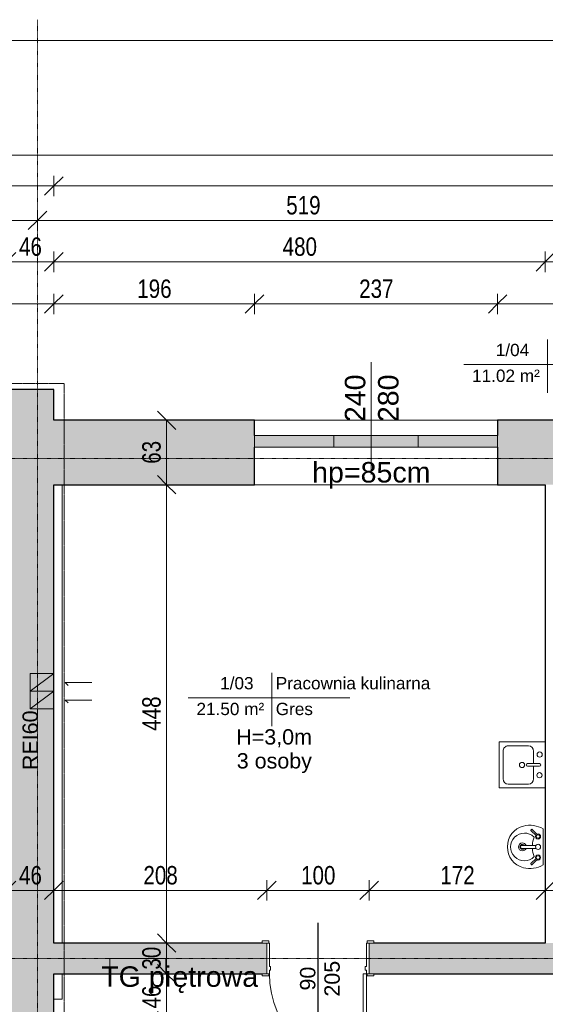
# Model space of a CAD drawing. Header units: centimetres. Extents: x 14785 to 19989, y -11124 to -8451.
# Tile 20 of 26: x 16807 to 17321, y -9414 to -8451. Entities that reach past the tile are written whole.
import ezdxf

# ---------------------------------------------------------------- set-up
doc = ezdxf.new("R2010")
doc.units = ezdxf.units.CM
doc.header["$XCLIPFRAME"] = 2
for name, pattern in [('Aligning Line 1_8_', [0.635, 0.3175, -0.3175]), ('Linia siatki', [0.9925, 0.47, -0.2175, 0.0875, -0.2175]), ('Linia wyrównania', [0.32004, 0.16002, -0.16002])]:
    doc.linetypes.add(name, pattern=pattern)
for name, color, linetype, lineweight in [('A-ANNO-DIMS', 211, 'Continuous', 9), ('A-ANNO-DIMS-100', 211, 'Continuous', 9), ('A-AREA-IDEN', 2, 'Continuous', 9), ('A-DETL', 90, 'Continuous', 9), ('A-DETL-MEDM', 33, 'Continuous', 25), ('A-DETL-THIN', 151, 'Continuous', 9), ('A-DOOR', 31, 'Continuous', 9), ('A-DOOR-FRAM', 31, 'Continuous', 18), ('A-FLOR', 192, 'Continuous', 9), ('A-GLAZ', 151, 'Continuous', 9), ('A-WALL', 113, 'Continuous', 9), ('A-WALL-PATT', 111, 'Continuous', 25), ('G-ANNO-REFR', 1, 'Linia wyrównania', 9), ('G-ANNO-TEXT', 231, 'Continuous', 9), ('I-WALL', 2, 'Continuous', 9), ('P-SANR-FIXT', 6, 'Continuous', 9), ('S-GRID', 1, 'Continuous', 9)]:
    doc.layers.add(name, color=color, linetype=linetype, lineweight=lineweight)
doc.styles.add('Arial_1', font='arial.ttf', dxfattribs={"height": 12})
doc.styles.add('Arial_3', font='arial.ttf', dxfattribs={"height": 15})
doc.styles.add('Arial_4', font='arial.ttf', dxfattribs={"width": 0.8, "height": 18})
doc.styles.add('Arial_5', font='arial.ttf', dxfattribs={"height": 20})
doc.dimstyles.new('Przekątna_-_1_8_mm_Arial', dxfattribs={"dimscale": 30.48, "dimtxt": 18.364669, "dimasz": 0.590551, "dimexe": 0.328084, "dimexo": 0.0625, "dimgap": 0.016404, "dimtad": 1, "dimdec": 0, "dimdsep": 46, "dimtxsty": 'Arial_4', "dimblk1": 'OBLIQUE', "dimblk2": 'OBLIQUE', "dimsah": 1, "dimcen": 0.09, "dimazin": 0, "dimtfac": 1, "dimtdec": 4, "dimtix": 1, "dimtmove": 0, "dimatfit": 3, "dimfxl": 0.328084, "dimfxlon": 1, "dimtvp": 1, "dimtolj": 1, "dimtzin": 0, "dimarcsym": 2})
picture_1 = doc.add_image_def('image1.png', size_in_pixel=(425, 587))

# ---------------------------------------------------------------- blocks, each defined once
blk = doc.blocks.new('wewnetrzne dwupanelowe - 900 x 2100mm-640922-4_Poziom piętra')
at = {"layer": 'A-DOOR'}
for p, q in [((-54.635, 17.3175), (-48.135, 17.3175)), ((-54.635, 15.3175), (-54.635, 17.3175)), ((-48.135, 15.3175), (-54.635, 15.3175)), ((-48.135, 17.3175), (-48.135, 15.3175)), ((48.135, 17.3175), (54.635, 17.3175)), ((48.135, 15.3175), (48.135, 17.3175)), ((54.635, 15.3175), (48.135, 15.3175)), ((54.635, 17.3175), (54.635, 15.3175)), ((-54.635, -14.6825), (-48.135, -14.6825)), ((-54.635, -16.6825), (-54.635, -14.6825)), ((-48.135, -16.6825), (-54.635, -16.6825)), ((-48.135, -14.6825), (-48.135, -16.6825)), ((48.135, -14.6825), (54.635, -14.6825)), ((48.135, -16.6825), (48.135, -14.6825)), ((54.635, -16.6825), (48.135, -16.6825)), ((54.635, -14.6825), (54.635, -16.6825))]:
    blk.add_line(p, q, dxfattribs=at)
at = {"layer": 'A-DOOR', "lineweight": 18}
for p, q in [((44, -14.6825), (47.5, -14.6825)), ((44, -109.6825), (44, -14.6825)), ((47.5, -14.6825), (47.5, -109.6825)), ((47.5, -109.6825), (44, -109.6825))]:
    blk.add_line(p, q, dxfattribs=at)
at = {"layer": 'A-DOOR'}
blk.add_arc((47.5, -14.6825), 95, 180, 270, dxfattribs=at)
at = {"layer": 'A-DOOR-FRAM'}
for p, q in [((-50, 15.3175), (-47.5, 15.3175)), ((-50, -14.6825), (-50, 15.3175)), ((-47.5, 15.3175), (-47.5, -7.69)), ((47.5, 15.3175), (50, 15.3175)), ((47.5, -7.69), (47.5, 15.3175)), ((50, 15.3175), (50, -14.6825)), ((-47.5, -7.69), (-46.23, -7.69)), ((-46.23, -7.69), (-46.23, -11.1825)), ((46.23, -7.69), (47.5, -7.69)), ((46.23, -11.1825), (46.23, -7.69)), ((-47.5, -14.6825), (-50, -14.6825)), ((-47.5, -11.1825), (-47.5, -14.6825)), ((-46.23, -11.1825), (-47.5, -11.1825)), ((47.5, -11.1825), (46.23, -11.1825)), ((47.5, -14.6825), (47.5, -11.1825)), ((50, -14.6825), (47.5, -14.6825))]:
    blk.add_line(p, q, dxfattribs=at)
blk = doc.blocks.new('Aluminum_2 szybowe - 160x140 wymiana-631431-4_Poziom piętra')
at = {"layer": 'A-GLAZ'}
blk.add_hatch(color=256, dxfattribs=at).paths.add_polyline_path([(22.84, 7.73), (22.84, 19.16), (-137.16, 19.16), (-137.16, 7.73), (-117.37, 7.73)])
for p, q in [((-137.16, 19.16), (22.84, 19.16)), ((-137.16, 7.73), (-137.16, 19.16)), ((22.84, 19.16), (22.84, 7.73)), ((22.84, 7.73), (-137.16, 7.73))]:
    blk.add_line(p, q, dxfattribs=at)
blk = doc.blocks.new('Lavabo mural - 05 - 440mm x 350mm-346807-4_Poziom piętra')
at = {"layer": 'P-SANR-FIXT'}
for p, q in [((17.65, 0), (-17.65, 0)), ((-17.19, -11.05), (-11.74, -5.6)), ((-16.1, -12.14), (-10.65, -6.69)), ((-1.5, -21.49), (-1.5, -7.07)), ((1.5, -21.49), (1.5, -7.07)), ((16.41, -12.14), (10.96, -6.69)), ((17.5, -11.05), (12.05, -5.6))]:
    blk.add_line(p, q, dxfattribs=at)
for centre, radius, start, end in [((5.33, -13.08), 26.44, 150.36495, 193.63505), ((-5.33, -13.08), 26.44, 346.36495, 29.63505), ((0, -18.36), 13.5, 135.46291, 45.05561), ((-10.13, -5.07), 2.5, 0, 180), ((-10.13, -5.07), 2.5, 180, 207.05328), ((-10.13, -5.07), 1.7, 360, 180), ((-10.13, -5.07), 1.7, 180, 198.05956), ((-10.13, -5.07), 1.7, 198.05956, 360), ((-10.13, -5.07), 2.5, 242.94672, 0), ((-0.16, 16.03), 26.66, 249.19864, 267.10928), ((0, -5.07), 2.5, 0, 180), ((0, -5.07), 2.5, 180, 0), ((-0.16, 16.03), 26.66, 273.5606, 291.31988), ((10.43, -5.07), 2.5, 360, 180), ((10.43, -5.07), 2.5, 180, 297.05328), ((10.43, -5.07), 1.7, 0, 180), ((10.43, -5.07), 1.7, 180, 0), ((10.43, -5.07), 2.5, 332.94672, 360), ((0, -20.36), 3.86, 112.88275, 180), ((0, -20.36), 2.35, 129.68263, 180), ((0, -20.36), 3.86, 360, 67.11782), ((0, -20.36), 2.35, 360, 50.3185), ((-0.59, -14.51), 20.35, 193.63505, 271.65578), ((0, -20.36), 3.86, 180, 360), ((0, -20.36), 2.35, 180, 360), ((0.59, -14.51), 20.35, 268.34422, 346.36495)]:
    blk.add_arc(centre, radius, start, end, dxfattribs=at)
for centre, major_axis, ratio, start_param, end_param in [((-16.65, -11.59), (-0.545, 0.545), 0.274309, 0, 3.141593), ((16.95, -11.59), (0.545, 0.545), 0.274309, 3.141593, 6.283185), ((0, -21.49), (-1.5, 0), 0.428525, 0, 3.141593)]:
    blk.add_ellipse(centre, major_axis=major_axis, ratio=ratio, start_param=start_param, end_param=end_param, dxfattribs=at)
blk = doc.blocks.new('Zlew kuchenny - typu wyspowego - 450 x 450mm-657858-4_Poziom piętra')
at = {"layer": 'P-SANR-FIXT'}
for p, q in [((-20.93, 22.27), (24.07, 22.27)), ((-20.93, -22.73), (-20.93, 22.27)), ((24.07, 22.27), (24.07, -22.73)), ((-17.12, -6.22), (-17.12, 13.38)), ((-12.04, 18.46), (15.18, 18.46)), ((20.26, 13.38), (20.26, -6.22)), ((0.3, -17.02), (0.3, -5.31)), ((2.84, -17.02), (2.84, -5.31)), ((0.3, -11.3), (-12.04, -11.3)), ((15.18, -11.3), (2.84, -11.3))]:
    blk.add_line(p, q, dxfattribs=at)
for centre, radius, start, end in [((-12.04, 13.38), 5.08, 90, 180), ((15.18, 13.38), 5.08, 360, 90), ((1.57, 0), 2.54, 360, 180), ((1.57, 0), 2.54, 180, 0), ((-12.04, -6.22), 5.08, 180, 270), ((1.57, -5.31), 1.27, 360, 180), ((15.18, -6.22), 5.08, 270, 0), ((-8.43, -17.02), 2.54, 0, 180), ((-8.43, -17.02), 2.54, 180, 0), ((1.57, -17.02), 1.27, 180, 0), ((11.73, -17.23), 2.54, 360, 180), ((11.73, -17.23), 2.54, 180, 0)]:
    blk.add_arc(centre, radius, start, end, dxfattribs=at)
blk = doc.blocks.new('Etyk_pom_1_mala - Etyk_pom_1_mala-219433-4_Poziom piętra')
at = {"layer": 'A-AREA-IDEN'}
for p, q in [((-0.0958, 0.1444), (-0.0958, -0.3781)), ((-0.9154, -0.1015), (0.6661, -0.1015))]:
    blk.add_line(p, q, dxfattribs=at)
blk = doc.blocks.new('DIMBLOCK12-4_Poziom piętra')
at = {"layer": 'A-ANNO-DIMS-100'}
for p, q in [((16720.62, -8728.96), (16720.62, -8718.96)), ((16720.62, -8728.96), (16729.62, -8719.96)), ((16840.62, -8728.96), (16840.62, -8718.96)), ((16840.62, -8728.96), (16849.62, -8719.96)), ((16720.62, -8728.96), (16711.62, -8737.96)), ((16720.62, -8728.96), (16840.62, -8728.96)), ((16720.62, -8728.96), (16720.62, -8738.96)), ((16840.62, -8728.96), (16831.62, -8737.96)), ((16840.62, -8728.96), (16840.62, -8738.96))]:
    blk.add_line(p, q, dxfattribs=at)
at = {"layer": 'A-ANNO-DIMS-100', "color": 0, "insert": (16764.09, -8705.09), "char_height": 18, "width": 39.6677, "attachment_point": 1, "line_spacing_factor": 0.941778, "style": 'Arial_4'}
blk.add_mtext('120', dxfattribs=at)
blk = doc.blocks.new('_Oblique')
at = {"color": 0, "linetype": 'ByBlock', "lineweight": -2}
blk.add_line((-0.5, -0.5), (0.5, 0.5), dxfattribs=at)
blk = doc.blocks.new('DIMBLOCK13-4_Poziom piętra')
at = {"layer": 'A-ANNO-DIMS-100'}
for p, q in [((16840.62, -8728.96), (16840.62, -8718.96)), ((16840.62, -8728.96), (16849.62, -8719.96)), ((17036.62, -8728.96), (17036.62, -8718.96)), ((17036.62, -8728.96), (17045.62, -8719.96)), ((16840.62, -8728.96), (16831.62, -8737.96)), ((16840.62, -8728.96), (17036.62, -8728.96)), ((16840.62, -8728.96), (16840.62, -8738.96)), ((17036.62, -8728.96), (17027.62, -8737.96)), ((17036.62, -8728.96), (17036.62, -8738.96))]:
    blk.add_line(p, q, dxfattribs=at)
at = {"layer": 'A-ANNO-DIMS-100', "color": 0, "insert": (16922.09, -8705.09), "char_height": 18, "width": 39.6677, "attachment_point": 1, "line_spacing_factor": 0.941778, "style": 'Arial_4'}
blk.add_mtext('196', dxfattribs=at)
blk = doc.blocks.new('DIMBLOCK14-4_Poziom piętra')
at = {"layer": 'A-ANNO-DIMS-100'}
for p, q in [((17036.62, -8728.96), (17036.62, -8718.96)), ((17036.62, -8728.96), (17045.62, -8719.96)), ((17274.08, -8728.96), (17274.08, -8718.96)), ((17274.08, -8728.96), (17283.08, -8719.96)), ((17036.62, -8728.96), (17027.62, -8737.96)), ((17036.62, -8728.96), (17274.08, -8728.96)), ((17036.62, -8728.96), (17036.62, -8738.96)), ((17274.08, -8728.96), (17265.08, -8737.96)), ((17274.08, -8728.96), (17274.08, -8738.96))]:
    blk.add_line(p, q, dxfattribs=at)
at = {"layer": 'A-ANNO-DIMS-100', "color": 0, "insert": (17138.82, -8705.09), "char_height": 18, "width": 39.6677, "attachment_point": 1, "line_spacing_factor": 0.941778, "style": 'Arial_4'}
blk.add_mtext('237', dxfattribs=at)
blk = doc.blocks.new('DIMBLOCK15-4_Poziom piętra')
at = {"layer": 'A-ANNO-DIMS-100'}
for p, q in [((17274.08, -8728.96), (17274.08, -8718.96)), ((17274.08, -8728.96), (17283.08, -8719.96)), ((17463.62, -8728.96), (17463.62, -8718.96)), ((17463.62, -8728.96), (17472.62, -8719.96)), ((17274.08, -8728.96), (17265.08, -8737.96)), ((17274.08, -8728.96), (17463.62, -8728.96)), ((17274.08, -8728.96), (17274.08, -8738.96)), ((17463.62, -8728.96), (17454.62, -8737.96)), ((17463.62, -8728.96), (17463.62, -8738.96))]:
    blk.add_line(p, q, dxfattribs=at)
at = {"layer": 'A-ANNO-DIMS-100', "color": 0, "insert": (17352.32, -8705.09), "char_height": 18, "width": 39.6677, "attachment_point": 1, "line_spacing_factor": 0.941778, "style": 'Arial_4'}
blk.add_mtext('190', dxfattribs=at)
blk = doc.blocks.new('DIMBLOCK29-4_Poziom piętra')
at = {"layer": 'A-ANNO-DIMS-100'}
for p, q in [((16794.62, -8687.81), (16794.62, -8677.81)), ((16794.62, -8687.81), (16803.62, -8678.81)), ((16840.62, -8687.81), (16840.62, -8677.81)), ((16840.62, -8687.81), (16849.62, -8678.81)), ((16794.62, -8687.81), (16785.62, -8696.81)), ((16794.62, -8687.81), (16840.62, -8687.81)), ((16794.62, -8687.81), (16794.62, -8697.81)), ((16840.62, -8687.81), (16831.62, -8696.81)), ((16840.62, -8687.81), (16840.62, -8697.81))]:
    blk.add_line(p, q, dxfattribs=at)
at = {"layer": 'A-ANNO-DIMS-100', "color": 0, "insert": (16806.6, -8663.94), "char_height": 18, "width": 26.4451, "attachment_point": 1, "line_spacing_factor": 0.941778, "style": 'Arial_4'}
blk.add_mtext('46', dxfattribs=at)
blk = doc.blocks.new('DIMBLOCK30-4_Poziom piętra')
at = {"layer": 'A-ANNO-DIMS-100'}
for p, q in [((16840.62, -8687.81), (16840.62, -8677.81)), ((16840.62, -8687.81), (16849.62, -8678.81)), ((17320.62, -8687.81), (17320.62, -8677.81)), ((17320.62, -8687.81), (17329.62, -8678.81)), ((16840.62, -8687.81), (16831.62, -8696.81)), ((16840.62, -8687.81), (17320.62, -8687.81)), ((16840.62, -8687.81), (16840.62, -8697.81)), ((17320.62, -8687.81), (17311.62, -8696.81)), ((17320.62, -8687.81), (17320.62, -8697.81))]:
    blk.add_line(p, q, dxfattribs=at)
at = {"layer": 'A-ANNO-DIMS-100', "color": 0, "insert": (17064.09, -8663.94), "char_height": 18, "width": 39.6677, "attachment_point": 1, "line_spacing_factor": 0.941778, "style": 'Arial_4'}
blk.add_mtext('480', dxfattribs=at)
blk = doc.blocks.new('DIMBLOCK31-4_Poziom piętra')
at = {"layer": 'A-ANNO-DIMS-100'}
for p, q in [((17320.62, -8687.81), (17320.62, -8677.81)), ((17320.62, -8687.81), (17329.62, -8678.81)), ((17360.62, -8687.81), (17360.62, -8677.81)), ((17360.62, -8687.81), (17369.62, -8678.81)), ((17320.62, -8687.81), (17311.62, -8696.81)), ((17320.62, -8687.81), (17360.62, -8687.81)), ((17320.62, -8687.81), (17320.62, -8697.81)), ((17360.62, -8687.81), (17351.62, -8696.81)), ((17360.62, -8687.81), (17360.62, -8697.81))]:
    blk.add_line(p, q, dxfattribs=at)
at = {"layer": 'A-ANNO-DIMS-100', "color": 0, "insert": (17329.6, -8663.94), "char_height": 18, "width": 26.4451, "attachment_point": 1, "line_spacing_factor": 0.941778, "style": 'Arial_4'}
blk.add_mtext('40', dxfattribs=at)
blk = doc.blocks.new('DIMBLOCK40-4_Poziom piętra')
at = {"layer": 'A-ANNO-DIMS-100'}
for p, q in [((16475.62, -8647.34), (16475.62, -8637.34)), ((16475.62, -8647.34), (16484.62, -8638.34)), ((16824.62, -8647.34), (16824.62, -8637.34)), ((16824.62, -8647.34), (16833.62, -8638.34)), ((16475.62, -8647.34), (16466.62, -8656.34)), ((16475.62, -8647.34), (16824.62, -8647.34)), ((16475.62, -8647.34), (16475.62, -8657.34)), ((16824.62, -8647.34), (16815.62, -8656.34)), ((16824.62, -8647.34), (16824.62, -8657.34))]:
    blk.add_line(p, q, dxfattribs=at)
at = {"layer": 'A-ANNO-DIMS-100', "color": 0, "insert": (16633.59, -8623.48), "char_height": 18, "width": 39.6677, "attachment_point": 1, "line_spacing_factor": 0.941778, "style": 'Arial_4'}
blk.add_mtext('349', dxfattribs=at)
blk = doc.blocks.new('DIMBLOCK41-4_Poziom piętra')
at = {"layer": 'A-ANNO-DIMS-100'}
for p, q in [((16824.62, -8647.34), (16824.62, -8637.34)), ((16824.62, -8647.34), (16833.62, -8638.34)), ((17343.62, -8647.34), (17343.62, -8637.34)), ((17343.62, -8647.34), (17352.62, -8638.34)), ((16824.62, -8647.34), (16815.62, -8656.34)), ((16824.62, -8647.34), (17343.62, -8647.34)), ((16824.62, -8647.34), (16824.62, -8657.34)), ((17343.62, -8647.34), (17334.62, -8656.34)), ((17343.62, -8647.34), (17343.62, -8657.34))]:
    blk.add_line(p, q, dxfattribs=at)
at = {"layer": 'A-ANNO-DIMS-100', "color": 0, "insert": (17067.59, -8623.48), "char_height": 18, "width": 39.6677, "attachment_point": 1, "line_spacing_factor": 0.941778, "style": 'Arial_4'}
blk.add_mtext('519', dxfattribs=at)
blk = doc.blocks.new('DIMBLOCK45-4_Poziom piętra')
at = {"layer": 'A-ANNO-DIMS-100'}
for p, q in [((16193.62, -8613.63), (16193.62, -8603.63)), ((16193.62, -8613.63), (16202.62, -8604.63)), ((16840.62, -8613.63), (16840.62, -8603.63)), ((16840.62, -8613.63), (16849.62, -8604.63)), ((16193.62, -8613.63), (16184.62, -8622.63)), ((16193.62, -8613.63), (16840.62, -8613.63)), ((16193.62, -8613.63), (16193.62, -8623.63)), ((16840.62, -8613.63), (16831.62, -8622.63)), ((16840.62, -8613.63), (16840.62, -8623.63))]:
    blk.add_line(p, q, dxfattribs=at)
at = {"layer": 'A-ANNO-DIMS-100', "color": 0, "insert": (16500.59, -8589.77), "char_height": 18, "width": 39.6677, "attachment_point": 1, "line_spacing_factor": 0.941778, "style": 'Arial_4'}
blk.add_mtext('647', dxfattribs=at)
blk = doc.blocks.new('DIMBLOCK46-4_Poziom piętra')
at = {"layer": 'A-ANNO-DIMS-100'}
for p, q in [((16840.62, -8613.63), (16840.62, -8603.63)), ((16840.62, -8613.63), (16849.62, -8604.63)), ((17920.62, -8613.63), (17920.62, -8603.63)), ((17920.62, -8613.63), (17929.62, -8604.63)), ((16840.62, -8613.63), (16831.62, -8622.63)), ((16840.62, -8613.63), (17920.62, -8613.63)), ((16840.62, -8613.63), (16840.62, -8623.63)), ((17920.62, -8613.63), (17911.62, -8622.63)), ((17920.62, -8613.63), (17920.62, -8623.63))]:
    blk.add_line(p, q, dxfattribs=at)
at = {"layer": 'A-ANNO-DIMS-100', "color": 0, "insert": (17358.58, -8589.77), "char_height": 18, "width": 52.8902, "attachment_point": 1, "line_spacing_factor": 0.941778, "style": 'Arial_4'}
blk.add_mtext('1080', dxfattribs=at)
blk = doc.blocks.new('DIMBLOCK47-4_Poziom piętra')
at = {"layer": 'A-ANNO-DIMS-100'}
for p, q in [((15120.62, -8583.51), (15120.62, -8573.51)), ((15120.62, -8583.51), (15129.62, -8574.51)), ((17920.62, -8583.51), (17920.62, -8573.51)), ((17920.62, -8583.51), (17929.62, -8574.51)), ((15120.62, -8583.51), (15111.62, -8592.51)), ((15120.62, -8583.51), (17920.62, -8583.51)), ((15120.62, -8583.51), (15120.62, -8593.51)), ((17920.62, -8583.51), (17911.62, -8592.51)), ((17920.62, -8583.51), (17920.62, -8593.51))]:
    blk.add_line(p, q, dxfattribs=at)
at = {"layer": 'A-ANNO-DIMS-100', "color": 0, "insert": (16498.58, -8559.64), "char_height": 18, "width": 52.8902, "attachment_point": 1, "line_spacing_factor": 0.941778, "style": 'Arial_4'}
blk.add_mtext('2800', dxfattribs=at)
blk = doc.blocks.new('DIMBLOCK174-4_Poziom piętra')
at = {"layer": 'A-ANNO-DIMS-100'}
for p, q in [((16794.62, -9302.32), (16794.62, -9292.32)), ((16794.62, -9302.32), (16803.62, -9293.32)), ((16840.62, -9302.32), (16840.62, -9292.32)), ((16840.62, -9302.32), (16849.62, -9293.32)), ((16794.62, -9302.32), (16785.62, -9311.32)), ((16794.62, -9302.32), (16840.62, -9302.32)), ((16794.62, -9302.32), (16794.62, -9312.32)), ((16840.62, -9302.32), (16831.62, -9311.32)), ((16840.62, -9302.32), (16840.62, -9312.32))]:
    blk.add_line(p, q, dxfattribs=at)
at = {"layer": 'A-ANNO-DIMS-100', "color": 0, "insert": (16806.6, -9278.45), "char_height": 18, "width": 26.4451, "attachment_point": 1, "line_spacing_factor": 0.941778, "style": 'Arial_4'}
blk.add_mtext('46', dxfattribs=at)
blk = doc.blocks.new('DIMBLOCK175-4_Poziom piętra')
at = {"layer": 'A-ANNO-DIMS-100'}
for p, q in [((16840.62, -9302.32), (16840.62, -9292.32)), ((16840.62, -9302.32), (16849.62, -9293.32)), ((17048.62, -9302.32), (17048.62, -9292.32)), ((17048.62, -9302.32), (17057.62, -9293.32)), ((16840.62, -9302.32), (16831.62, -9311.32)), ((16840.62, -9302.32), (17048.62, -9302.32)), ((16840.62, -9302.32), (16840.62, -9312.32)), ((17048.62, -9302.32), (17039.62, -9311.32)), ((17048.62, -9302.32), (17048.62, -9312.32))]:
    blk.add_line(p, q, dxfattribs=at)
at = {"layer": 'A-ANNO-DIMS-100', "color": 0, "insert": (16928.09, -9278.45), "char_height": 18, "width": 39.6677, "attachment_point": 1, "line_spacing_factor": 0.941778, "style": 'Arial_4'}
blk.add_mtext('208', dxfattribs=at)
blk = doc.blocks.new('DIMBLOCK176-4_Poziom piętra')
at = {"layer": 'A-ANNO-DIMS-100'}
for p, q in [((17048.62, -9302.32), (17048.62, -9292.32)), ((17048.62, -9302.32), (17057.62, -9293.32)), ((17148.62, -9302.32), (17148.62, -9292.32)), ((17148.62, -9302.32), (17157.62, -9293.32)), ((17048.62, -9302.32), (17039.62, -9311.32)), ((17048.62, -9302.32), (17148.62, -9302.32)), ((17048.62, -9302.32), (17048.62, -9312.32)), ((17148.62, -9302.32), (17139.62, -9311.32)), ((17148.62, -9302.32), (17148.62, -9312.32))]:
    blk.add_line(p, q, dxfattribs=at)
at = {"layer": 'A-ANNO-DIMS-100', "color": 0, "insert": (17082.09, -9278.45), "char_height": 18, "width": 39.6677, "attachment_point": 1, "line_spacing_factor": 0.941778, "style": 'Arial_4'}
blk.add_mtext('100', dxfattribs=at)
blk = doc.blocks.new('DIMBLOCK177-4_Poziom piętra')
at = {"layer": 'A-ANNO-DIMS-100'}
for p, q in [((17148.62, -9302.32), (17148.62, -9292.32)), ((17148.62, -9302.32), (17157.62, -9293.32)), ((17320.62, -9302.32), (17320.62, -9292.32)), ((17320.62, -9302.32), (17329.62, -9293.32)), ((17148.62, -9302.32), (17139.62, -9311.32)), ((17148.62, -9302.32), (17320.62, -9302.32)), ((17148.62, -9302.32), (17148.62, -9312.32)), ((17320.62, -9302.32), (17311.62, -9311.32)), ((17320.62, -9302.32), (17320.62, -9312.32))]:
    blk.add_line(p, q, dxfattribs=at)
at = {"layer": 'A-ANNO-DIMS-100', "color": 0, "insert": (17218.09, -9278.45), "char_height": 18, "width": 39.6677, "attachment_point": 1, "line_spacing_factor": 0.941778, "style": 'Arial_4'}
blk.add_mtext('172', dxfattribs=at)
blk = doc.blocks.new('DIMBLOCK178-4_Poziom piętra')
at = {"layer": 'A-ANNO-DIMS-100'}
for p, q in [((17320.62, -9302.32), (17320.62, -9292.32)), ((17320.62, -9302.32), (17329.62, -9293.32)), ((17360.62, -9302.32), (17360.62, -9292.32)), ((17360.62, -9302.32), (17369.62, -9293.32)), ((17320.62, -9302.32), (17311.62, -9311.32)), ((17320.62, -9302.32), (17360.62, -9302.32)), ((17320.62, -9302.32), (17320.62, -9312.32)), ((17360.62, -9302.32), (17351.62, -9311.32)), ((17360.62, -9302.32), (17360.62, -9312.32))]:
    blk.add_line(p, q, dxfattribs=at)
at = {"layer": 'A-ANNO-DIMS-100', "color": 0, "insert": (17329.6, -9278.45), "char_height": 18, "width": 26.4451, "attachment_point": 1, "line_spacing_factor": 0.941778, "style": 'Arial_4'}
blk.add_mtext('40', dxfattribs=at)
blk = doc.blocks.new('DIMBLOCK240-4_Poziom piętra')
at = {"layer": 'A-ANNO-DIMS-100'}
for p, q in [((16950.8, -9383.71), (16941.8, -9374.71)), ((16950.8, -9383.71), (16940.8, -9383.71)), ((16950.8, -9429.71), (16950.8, -9383.71)), ((16950.8, -9383.71), (16959.8, -9392.71)), ((16950.8, -9383.71), (16960.8, -9383.71)), ((16950.8, -9429.71), (16941.8, -9420.71)), ((16950.8, -9429.71), (16940.8, -9429.71)), ((16950.8, -9429.71), (16959.8, -9438.71)), ((16950.8, -9429.71), (16960.8, -9429.71))]:
    blk.add_line(p, q, dxfattribs=at)
at = {"layer": 'A-ANNO-DIMS-100', "color": 0, "insert": (16926.93, -9417.73), "char_height": 18, "width": 26.4451, "attachment_point": 1, "rotation": 90, "line_spacing_factor": 0.941778, "style": 'Arial_4'}
blk.add_mtext('46', dxfattribs=at)
blk = doc.blocks.new('DIMBLOCK241-4_Poziom piętra')
at = {"layer": 'A-ANNO-DIMS-100'}
for p, q in [((16950.8, -9353.71), (16941.8, -9344.71)), ((16950.8, -9353.71), (16940.8, -9353.71)), ((16950.8, -9383.71), (16950.8, -9353.71)), ((16950.8, -9353.71), (16959.8, -9362.71)), ((16950.8, -9353.71), (16960.8, -9353.71)), ((16950.8, -9383.71), (16941.8, -9374.71)), ((16950.8, -9383.71), (16940.8, -9383.71)), ((16950.8, -9383.71), (16959.8, -9392.71)), ((16950.8, -9383.71), (16960.8, -9383.71))]:
    blk.add_line(p, q, dxfattribs=at)
at = {"layer": 'A-ANNO-DIMS-100', "color": 0, "insert": (16926.93, -9379.73), "char_height": 18, "width": 26.4451, "attachment_point": 1, "rotation": 90, "line_spacing_factor": 0.941778, "style": 'Arial_4'}
blk.add_mtext('30', dxfattribs=at)
blk = doc.blocks.new('DIMBLOCK242-4_Poziom piętra')
at = {"layer": 'A-ANNO-DIMS-100'}
for p, q in [((16950.8, -8905.71), (16941.8, -8896.71)), ((16950.8, -8905.71), (16940.8, -8905.71)), ((16950.8, -9353.71), (16950.8, -8905.71)), ((16950.8, -8905.71), (16959.8, -8914.71)), ((16950.8, -8905.71), (16960.8, -8905.71)), ((16950.8, -9353.71), (16941.8, -9344.71)), ((16950.8, -9353.71), (16940.8, -9353.71)), ((16950.8, -9353.71), (16959.8, -9362.71)), ((16950.8, -9353.71), (16960.8, -9353.71))]:
    blk.add_line(p, q, dxfattribs=at)
at = {"layer": 'A-ANNO-DIMS-100', "color": 0, "insert": (16926.93, -9146.24), "char_height": 18, "width": 39.6677, "attachment_point": 1, "rotation": 90, "line_spacing_factor": 0.941778, "style": 'Arial_4'}
blk.add_mtext('448', dxfattribs=at)
blk = doc.blocks.new('DIMBLOCK243-4_Poziom piętra')
at = {"layer": 'A-ANNO-DIMS-100'}
for p, q in [((16950.8, -8842.71), (16941.8, -8833.71)), ((16950.8, -8842.71), (16940.8, -8842.71)), ((16950.8, -8905.71), (16950.8, -8842.71)), ((16950.8, -8842.71), (16959.8, -8851.71)), ((16950.8, -8842.71), (16960.8, -8842.71)), ((16950.8, -8905.71), (16941.8, -8896.71)), ((16950.8, -8905.71), (16940.8, -8905.71)), ((16950.8, -8905.71), (16959.8, -8914.71)), ((16950.8, -8905.71), (16960.8, -8905.71))]:
    blk.add_line(p, q, dxfattribs=at)
at = {"layer": 'A-ANNO-DIMS-100', "color": 0, "insert": (16926.93, -8885.23), "char_height": 18, "width": 26.4451, "attachment_point": 1, "rotation": 90, "line_spacing_factor": 0.941778, "style": 'Arial_4'}
blk.add_mtext('63', dxfattribs=at)

msp = doc.modelspace()

# ---------------------------------------------------------------- hatches: boundary and pattern name
at = {"layer": 'A-WALL-PATT', "lineweight": 9}
h = msp.add_hatch(color=256, dxfattribs=at)
h.paths.add_polyline_path([(16794.62, -10352.71), (16840.62, -10352.71), (16840.62, -9574.71), (16794.62, -9574.71), (16794.62, -10337.71)])
h.paths.add_polyline_path([(16824.62, -9429.71), (16840.62, -9429.71), (16840.62, -8812.71), (16794.62, -8812.71), (16794.62, -9429.71)])
h = msp.add_hatch(color=256, dxfattribs=at)
h.paths.add_polyline_path([(17320.62, -8905.71), (17340.62, -8905.71), (17340.62, -8842.71), (17274.08, -8842.71), (17274.08, -8905.71)])
h.paths.add_polyline_path([(16840.62, -8905.71), (17036.62, -8905.71), (17036.62, -8842.71), (16840.62, -8842.71)])
h = msp.add_hatch(color=256, dxfattribs=at)
h.paths.add_polyline_path([(17401.84, -9383.71), (17401.84, -9353.71), (17148.62, -9353.71), (17148.62, -9383.71), (17380.87, -9383.71)])
h.paths.add_polyline_path([(17048.62, -9383.71), (17048.62, -9353.71), (16840.62, -9353.71), (16840.62, -9383.71), (17043.99, -9383.71)])

# ---------------------------------------------------------------- linework, layer by layer
at = {"layer": 'A-DETL', "linetype": 'Aligning Line 1_8_', "lineweight": 18}
for p in [(16454.55, -8806.76), (16850.55, -9630.76)]:
    msp.add_line(p, (16850.55, -8806.76), dxfattribs=at)
at = {"layer": 'A-DETL', "lineweight": 18}
for p, q in [((16840.62, -9090.22), (16817.62, -9090.22)), ((16817.62, -9090.22), (16817.62, -9107.43)), ((16840.62, -9090.22), (16817.62, -9107.43)), ((16840.62, -9107.43), (16840.62, -9090.22)), ((16851.82, -9099.05), (16877.82, -9099.05)), ((16877.82, -9099.05), (16851.82, -9099.05)), ((16851.82, -9099.05), (16854.65, -9101.87)), ((16817.62, -9107.43), (16840.62, -9107.43)), ((16840.62, -9107.43), (16817.62, -9107.43)), ((16817.62, -9107.43), (16817.62, -9124.64)), ((16840.62, -9107.43), (16817.62, -9124.64)), ((16840.62, -9124.64), (16840.62, -9107.43)), ((16817.62, -9124.64), (16840.62, -9124.64)), ((16851.82, -9116.25), (16877.82, -9116.25)), ((16877.82, -9116.25), (16851.82, -9116.25)), ((16851.82, -9116.25), (16854.65, -9119.08))]:
    msp.add_line(p, q, dxfattribs=at)
at = {"layer": 'A-DETL-MEDM'}
msp.add_line((17098.62, -9334.09), (17098.62, -9445.09), dxfattribs=at)
at = {"layer": 'A-DETL-THIN'}
for p, q in [((17150.58, -8785.82), (17150.58, -8895.82)), ((16895.17, -9368.71), (16895.17, -9383.71)), ((16950.11, -9368.71), (16895.17, -9368.71)), ((16950.11, -9383.71), (16950.11, -9368.71)), ((16895.17, -9383.71), (16950.11, -9383.71))]:
    msp.add_line(p, q, dxfattribs=at)
at = {"layer": 'A-FLOR'}
for p, q in [((16848.62, -8905.71), (16848.62, -9353.71)), ((16848.62, -9383.71), (16848.62, -9408.71)), ((16848.62, -9408.71), (16840.62, -9408.71))]:
    msp.add_line(p, q, dxfattribs=at)
at = {"layer": 'A-WALL', "lineweight": 25}
for p, q in [((16840.62, -8812.71), (16720.62, -8812.71)), ((16840.62, -8842.71), (16840.62, -8812.71)), ((17036.62, -8842.71), (16840.62, -8842.71)), ((17036.62, -8857.71), (17036.62, -8842.71)), ((17463.62, -8842.71), (17274.08, -8842.71)), ((17274.08, -8842.71), (17274.08, -8857.71)), ((17036.62, -8905.71), (17036.62, -8869.14)), ((17274.08, -8869.14), (17274.08, -8905.71)), ((16840.62, -9353.71), (16840.62, -8905.71)), ((16840.62, -8905.71), (17036.62, -8905.71)), ((17274.08, -8905.71), (17320.62, -8905.71)), ((17043.99, -9353.71), (16840.62, -9353.71)), ((17320.62, -9353.71), (17153.26, -9353.71)), ((16840.62, -9429.71), (16840.62, -9383.71)), ((16840.62, -9383.71), (17043.99, -9383.71)), ((17153.26, -9383.71), (17490.99, -9383.71))]:
    msp.add_line(p, q, dxfattribs=at)
at = {"layer": 'A-WALL'}
for p, q in [((17036.62, -8842.71), (17274.08, -8842.71)), ((17274.08, -8905.71), (17036.62, -8905.71))]:
    msp.add_line(p, q, dxfattribs=at)
at = {"layer": 'I-WALL', "lineweight": 25}
msp.add_line((17320.62, -8905.71), (17320.62, -9353.71), dxfattribs=at)
at = {"layer": 'S-GRID', "linetype": 'Linia siatki'}
for p, q in [((16824.62, -8451.11), (16824.62, -11063.66)), ((14793.33, -8880.21), (18286.21, -8880.21)), ((14793.33, -9368.71), (18286.21, -9368.71))]:
    msp.add_line(p, q, dxfattribs=at)

# ---------------------------------------------------------------- block references
at = {"layer": 'A-AREA-IDEN', "xscale": 99.99999999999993, "yscale": 99.99999999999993, "zscale": 99.99999999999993}
for p in [(17332.47, -8778.15), (17063.26, -9103.91)]:
    msp.add_blockref('Etyk_pom_1_mala - Etyk_pom_1_mala-219433-4_Poziom piętra', p, dxfattribs=at)
at = {"layer": 'A-DOOR'}
msp.add_blockref('wewnetrzne dwupanelowe - 900 x 2100mm-640922-4_Poziom piętra', (17098.62, -9369.03), dxfattribs=at)
at = {"layer": 'A-GLAZ'}
for p in [(17173.78, -8876.87), (17251.24, -8876.87)]:
    msp.add_blockref('Aluminum_2 szybowe - 160x140 wymiana-631431-4_Poziom piętra', p, dxfattribs=at)
at = {"layer": 'P-SANR-FIXT'}
for name, p, rotation in [('Zlew kuchenny - typu wyspowego - 450 x 450mm-657858-4_Poziom piętra', (17297.89, -9181.23), 89.99999999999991), ('Lavabo mural - 05 - 440mm x 350mm-346807-4_Poziom piętra', (17318.62, -9259.74), 269.9999999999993)]:
    msp.add_blockref(name, p, dxfattribs=dict(at, rotation=rotation))

# ---------------------------------------------------------------- texts
at = {"layer": 'A-AREA-IDEN', "char_height": 12, "attachment_point": 1, "style": 'Arial_1'}
for s, insert, width in [('1/04', (17272.28, -8767.98), 42.4894), ('11.02 m²', (17249.14, -8793.15), 85.7806), ('1/03', (17003.07, -9093.74), 42.4894), ('Pracownia kulinarna', (17057.35, -9093.74), 194.8101), ('21.50 m²', (16979.93, -9118.91), 85.7806), ('Gres', (17057.35, -9118.91), 47.2996)]:
    msp.add_mtext(s, dxfattribs=dict(at, insert=insert, width=width))
at = {"layer": 'G-ANNO-TEXT', "color": 7, "attachment_point": 1, "rotation": 90}
for s, insert, char_height, width, style in [('240', (17124.85, -8844.54), 20, 57.7215, 'Arial_5'), ('280', (17157.26, -8844.54), 20, 57.7215, 'Arial_5'), ('205', (17104.85, -9406.11), 15, 43.2911, 'Arial_3'), ('90', (17081.04, -9400.16), 15, 28.8607, 'Arial_3'), ('\\fArial|b0|i0|c238|p34|; ', (17081.04, -9406.11), 15, 7.2152, 'Arial_3')]:
    msp.add_mtext(s, dxfattribs=dict(at, insert=insert, char_height=char_height, width=width, style=style))
at = {"layer": 'G-ANNO-TEXT', "color": 7, "attachment_point": 1}
for s, insert, char_height, width, style in [('hp=85cm', (17092.83, -8883.55), 20, 143.5021, 'Arial_5'), ('H=3,0m', (17018.78, -9144.7), 15, 91.3924, 'Arial_3'), ('3 osoby', (17019.28, -9168.1), 15, 87.3839, 'Arial_3'), ('ętrowa', (16956.33, -9376.54), 20, 101.8143, 'Arial_5'), ('TG pi', (16886.88, -9376.54), 20, 84.1772, 'Arial_5')]:
    msp.add_mtext(s, dxfattribs=dict(at, insert=insert, char_height=char_height, width=width, style=style))
at = {"layer": 'G-ANNO-TEXT', "color": 1, "insert": (16810.04, -9184.64), "char_height": 15, "width": 71.3502, "attachment_point": 1, "rotation": 90, "style": 'Arial_3'}
msp.add_mtext('REI60', dxfattribs=at)

# ---------------------------------------------------------------- dimensions: what is measured, and where the dimension line sits
at = {"layer": 'A-ANNO-DIMS'}
for base, p1, p2, override, picture, middle in [((17920.62, -8583.51), (15120.62, -8593.51), (17920.62, -8593.51), {"dimpost": '<>', "dimfxl": 2800}, 'DIMBLOCK47-4_Poziom piętra', (16520.62, -8573.82)), ((16840.62, -8613.63), (16193.62, -8623.63), (16840.62, -8623.63), {"dimpost": '<>', "dimfxl": 647}, 'DIMBLOCK45-4_Poziom piętra', (16517.12, -8603.94)), ((17920.62, -8613.63), (16840.62, -8623.63), (17920.62, -8623.63), {"dimpost": '<>', "dimfxl": 1080}, 'DIMBLOCK46-4_Poziom piętra', (17380.62, -8603.94)), ((16824.62, -8647.34), (16475.62, -8637.34), (16824.62, -8637.34), {"dimpost": '<>', "dimfxl": 349}, 'DIMBLOCK40-4_Poziom piętra', (16650.12, -8637.65)), ((17343.62, -8647.34), (16824.62, -8637.34), (17343.62, -8637.34), {"dimpost": '<>', "dimfxl": 519}, 'DIMBLOCK41-4_Poziom piętra', (17084.12, -8637.65)), ((16840.62, -8687.81), (16794.62, -8697.81), (16840.62, -8697.81), {"dimpost": '<>', "dimfxl": 46}, 'DIMBLOCK29-4_Poziom piętra', (16817.62, -8678.11)), ((17320.62, -8687.81), (16840.62, -8697.81), (17320.62, -8697.81), {"dimpost": '<>', "dimfxl": 480}, 'DIMBLOCK30-4_Poziom piętra', (17080.62, -8678.11)), ((17360.62, -8687.81), (17320.62, -8697.81), (17360.62, -8697.81), {"dimpost": '<>', "dimfxl": 40}, 'DIMBLOCK31-4_Poziom piętra', (17340.62, -8678.11)), ((16840.62, -8728.96), (16720.62, -8738.96), (16840.62, -8738.96), {"dimpost": '<>', "dimfxl": 120}, 'DIMBLOCK12-4_Poziom piętra', (16780.62, -8719.27)), ((17036.62, -8728.96), (16840.62, -8738.96), (17036.62, -8738.96), {"dimpost": '<>', "dimfxl": 196}, 'DIMBLOCK13-4_Poziom piętra', (16938.62, -8719.27)), ((17274.08, -8728.96), (17036.62, -8738.96), (17274.08, -8738.96), {"dimpost": '<>', "dimfxl": 237.46}, 'DIMBLOCK14-4_Poziom piętra', (17155.35, -8719.27)), ((17463.62, -8728.96), (17274.08, -8738.96), (17463.62, -8738.96), {"dimpost": '<>', "dimfxl": 189.54}, 'DIMBLOCK15-4_Poziom piętra', (17368.85, -8719.27)), ((16840.62, -9302.32), (16794.62, -9292.32), (16840.62, -9292.32), {"dimpost": '<>', "dimfxl": 46}, 'DIMBLOCK174-4_Poziom piętra', (16817.62, -9292.63)), ((17048.62, -9302.32), (16840.62, -9292.32), (17048.62, -9312.32), {"dimpost": '<>', "dimfxl": 208.959326}, 'DIMBLOCK175-4_Poziom piętra', (16944.62, -9292.63)), ((17148.62, -9302.32), (17048.62, -9312.32), (17148.62, -9312.32), {"dimpost": '<>', "dimfxl": 100}, 'DIMBLOCK176-4_Poziom piętra', (17098.62, -9292.63)), ((17320.62, -9302.32), (17148.62, -9312.32), (17320.62, -9292.32), {"dimpost": '<>', "dimfxl": 173.158887}, 'DIMBLOCK177-4_Poziom piętra', (17234.62, -9292.78)), ((17360.62, -9302.32), (17320.62, -9292.32), (17360.62, -9292.32), {"dimpost": '<>', "dimfxl": 40}, 'DIMBLOCK178-4_Poziom piętra', (17340.62, -9292.63))]:
    dim = msp.add_linear_dim(base=base, p1=p1, p2=p2, dimstyle='Przekątna_-_1_8_mm_Arial', override=override, dxfattribs=at)
    dim.commit()
    dim.dimension.update_dxf_attribs({"geometry": picture, "text_midpoint": middle})
for base, p1, p2, override, picture, middle in [((16950.8, -8842.71), (16940.8, -8905.71), (16940.8, -8842.71), {"dimpost": '<>', "dimfxl": 63}, 'DIMBLOCK243-4_Poziom piętra', (16941.11, -8874.21)), ((16950.8, -8905.71), (16940.8, -9353.71), (16940.8, -8905.71), {"dimpost": '<>', "dimfxl": 448}, 'DIMBLOCK242-4_Poziom piętra', (16941.11, -9129.71)), ((16950.8, -9353.71), (16940.8, -9383.71), (16940.8, -9353.71), {"dimpost": '<>', "dimfxl": 30}, 'DIMBLOCK241-4_Poziom piętra', (16941.11, -9368.71)), ((16950.8, -9383.71), (16940.8, -9429.71), (16940.8, -9383.71), {"dimpost": '<>', "dimfxl": 46}, 'DIMBLOCK240-4_Poziom piętra', (16941.11, -9406.71))]:
    dim = msp.add_linear_dim(base=base, p1=p1, p2=p2, angle=90, dimstyle='Przekątna_-_1_8_mm_Arial', override=override, dxfattribs=at)
    dim.commit()
    dim.dimension.update_dxf_attribs({"geometry": picture, "text_midpoint": middle})

# ---------------------------------------------------------------- pictures from other files: only their frames are drawn
at = {"layer": 'G-ANNO-REFR'}
image = msp.add_image(picture_1, insert=(13294.02, -10599.16), size_in_units=(1499.31, 2070.81), dxfattribs=at)
image.set_boundary_path([(422.208, 706.731), (422.208, -16.598), (1893.711, -16.598), (1893.711, 706.731), (422.208, 706.731)])
image.dxf.flags = 15

doc.saveas('drawing.dxf')
